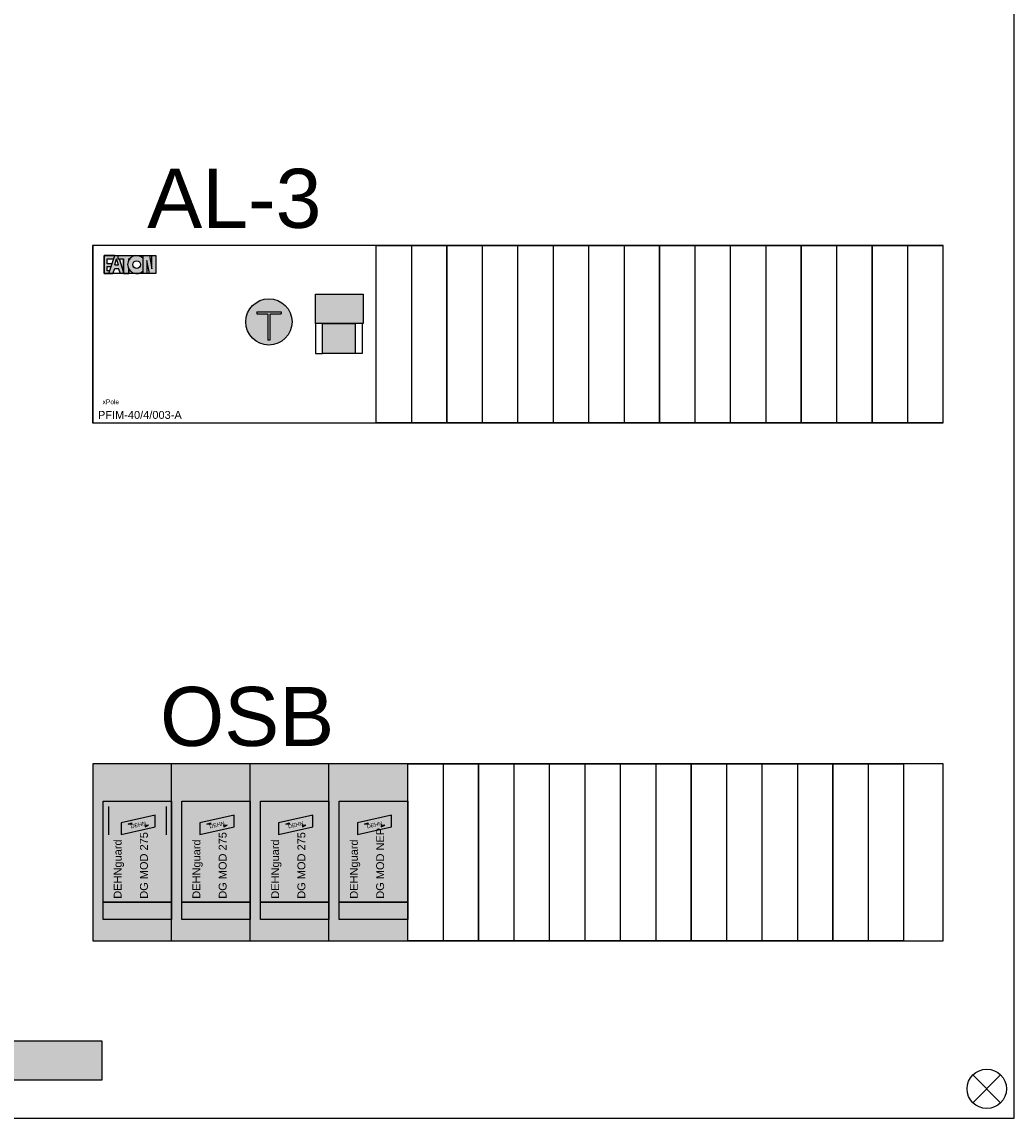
# Model space of a CAD drawing. Header units: millimetres. Extents: x -27612 to 740, y 16825 to 31296.
# Tile 2 of 6: x -25092 to -22572, y 23581 to 26365. Entities that reach past the tile are written whole.
import ezdxf
from ezdxf.enums import TextEntityAlignment as Align

# ---------------------------------------------------------------- set-up
doc = ezdxf.new("R2010")
doc.units = ezdxf.units.MM
doc.header["$LTSCALE"] = 100
doc.layers.add('EL$6----', color=7, linetype='Continuous')
doc.styles.add('Arial', font='arial.ttf')

# ---------------------------------------------------------------- blocks, each defined once
blk = doc.blocks.new('*U12')
blk.add_hatch(color=256).paths.add_polyline_path([(2722.9, -5101.1), (2722.9, -5201.1), (2318, -5201.1), (2318, -5101.1)])
for p, q in [((5040, -5297.4), (5040, 0)), ((0, -5297.4), (5040, -5297.4))]:
    blk.add_line(p, q)
for points in [[(4860, -3081.6), (2700, -3081.6), (2700, -3531.6), (4860, -3531.6)], [(4860, -4397.4), (2700, -4397.4), (2700, -4847.4), (4860, -4847.4)]]:
    blk.add_lwpolyline(points, close=True)
at = {"flags": 128}
blk.add_lwpolyline([(2318, -5101.1), (2722.9, -5101.1), (2722.9, -5201.1), (2318, -5201.1), (2318, -5101.1)], dxfattribs=at)
for points in [[(5005.9, -5187.9), (4935.2, -5258.6)], [(4935.2, -5187.9), (5005.9, -5258.6)]]:
    blk.add_lwpolyline(points)
blk.add_circle((4970.6, -5223.2), 50)
blk = doc.blocks.new('afdekplaat klein')
at = {"color": 0}
for p, q in [((-448.98375, 1125.00005), (448.98375, 1125.00005)), ((-448.98375, -1125.00005), (-448.98375, 1125.00005)), ((448.98375, -1125.00005), (-448.98375, -1125.00005))]:
    blk.add_line(p, q, dxfattribs=at)
for p, q in [((0, 1125.00005), (0, -1125.00005)), ((448.98375, 1125.00005), (448.98375, -1125.00005))]:
    blk.add_line(p, q)
blk = doc.blocks.new('*U28')
at = {"xscale": 0.1999999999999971, "yscale": 0.1999999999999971, "zscale": 0.1999999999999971}
blk.add_blockref('afdekplaat klein', (0, 0), dxfattribs=at)
blk = doc.blocks.new('*U29')
at = {"layer": 'EL$6----', "color": 0, "linetype": 'ByBlock', "lineweight": -2}
for p in [(0, 0), (180, 0), (360, 0), (540, 0), (720, 0), (900, 0), (1080, 0), (1260, 0)]:
    blk.add_blockref('*U28', p, dxfattribs=at)
blk = doc.blocks.new('Eaton 3 fase ALS')
for color, points in [(160, [(56.3, -26), (56.3, -25.3), (29.7, -25.3), (29.7, -71.2), (41.5, -71.2), (43.7, -64.4), (36.8, -64.4), (36.8, -52.8), (47.5, -52.8), (49.6, -46.4), (36.8, -46.4), (36.8, -33.6), (53.8, -33.6)]), (160, [(106, -26.1), (106, -25.3), (64.4, -25.3), (64.4, -33.6), (78.8, -33.6), (78.8, -71.2), (91.6, -71.2), (91.6, -59, -0.247607), (91.6, -37.5), (91.6, -33.6), (94.2, -33.6, -0.156025)]), (160, [(150.7, -58.9), (144.4, -25.3), (128.4, -25.3), (128.4, -71.2), (138, -71.2), (138, -37.6), (144.3, -71.2), (160.3, -71.2), (160.3, -25.3), (150.7, -25.3)]), (0, [(666.5, -274), (584.3, -274), (584.3, -198.2), (666.5, -198.2)])]:
    blk.add_hatch(color=color).paths.add_polyline_path(points)
h = blk.add_hatch(color=256)
h.paths.add_polyline_path([(68.1, -33.6), (64.4, -33.6), (64.4, -25.3), (56.5, -25.3), (41.5, -71.2), (51.1, -71.2), (56.1, -58), (65.7, -58), (70.8, -71.2), (78.8, -71.2), (78.8, -66.3)])
h.paths.add_polyline_path([(65.4, -48.6), (56.5, -48.6), (60.9, -33.6)], flags=16)
h = blk.add_hatch(color=256)
h.paths.add_polyline_path([(128.4, -64.1), (128.4, -32.4, 2.489681)])
h.paths.add_polyline_path([(102.3, -48.3, -1), (121.5, -48.3, -1)], flags=16)
h = blk.add_hatch(color=51)
h.dxf.hatch_style = 1
h.paths.add_polyline_path([(389.2, -193.8, 1), (506.5, -193.8, 1)])
h.paths.add_polyline_path([(478.9, -168.2), (478.9, -173.2), (450.4, -173.2), (450.4, -240.5), (445.4, -240.5), (445.4, -173.2), (416.9, -173.2), (416.9, -168.2)], flags=0)
h.paths.add_polyline_path([(478.9, -168.2), (416.9, -168.2), (416.9, -173.2), (445.4, -173.2), (445.4, -240.5), (450.4, -240.5), (450.4, -173.2), (478.9, -173.2)], flags=16)
h = blk.add_hatch(color=0)
h.dxf.hatch_style = 1
h.paths.add_polyline_path([(565.8, -123.1), (686.8, -123.1), (686.8, -198.2), (565.8, -198.2)])
at = {"color": 0}
blk.add_line((565.8, -197.9), (565.8, -123.1), dxfattribs=at)
blk.add_line((565.8, -197.9), (565.8, -123.1), dxfattribs=at)
blk.add_lwpolyline([(0, 0), (0, -450), (720, -450), (720, 0), (0, 0)], dxfattribs=at)
for points in [[(29.7, -25.3), (29.7, -71.2), (41.5, -71.2)], [(56.3, -26), (56.3, -25.3), (29.7, -25.3)], [(41.5, -71.2), (56.5, -25.3)], [(56.5, -25.3), (65.5, -25.3)], [(64.4, -25.3), (64.4, -33.6), (78.8, -33.6), (78.8, -71.2), (91.6, -71.2), (91.6, -59)], [(64.4, -25.3), (106, -25.3)], [(106, -25.3), (106, -26.1)], [(128.4, -71.2), (128.4, -25.3), (144.4, -25.3)], [(144.3, -71.2), (138, -37.6), (138, -71.2), (128.4, -71.2), (128.4, -25.3)], [(160.3, -25.3), (160.3, -71.2), (144.3, -71.2)], [(144.4, -25.3), (150.7, -58.9), (150.7, -25.3), (160.3, -25.3), (160.3, -71.2)], [(49.6, -46.4), (36.8, -46.4), (36.8, -33.6), (53.8, -33.6)], [(43.7, -64.4), (36.8, -64.4), (36.8, -52.8), (47.5, -52.8)], [(56.5, -48.6), (60.9, -33.6)], [(56.5, -48.6), (65.4, -48.6)], [(65.4, -48.6), (60.9, -33.6)], [(78.8, -66.3), (68.1, -33.6)], [(91.6, -59), (91.6, -71.2), (78.8, -71.2), (78.8, -33.6)], [(91.6, -37.5), (91.6, -33.6)], [(94.2, -33.6), (91.6, -33.6), (91.6, -37.5)], [(41.5, -71.2), (51.1, -71.2), (56.1, -58), (65.7, -58)], [(80.4, -71.2), (70.8, -71.2), (65.7, -58), (65.7, -58)]]:
    blk.add_lwpolyline(points)
blk.add_lwpolyline([(29.7, -25.3), (160.3, -25.3), (160.3, -71.2), (29.7, -71.2)], close=True)
for points in [[(686.8, -198.2), (565.8, -198.2), (565.8, -123.1), (686.8, -123.1)], [(666.5, -274), (584.3, -274), (584.3, -198.2), (666.5, -198.2)], [(666.5, -274), (584.3, -274), (584.3, -198.2), (666.5, -198.2)]]:
    blk.add_lwpolyline(points, close=True, dxfattribs=at)
at = {"flags": 128}
for points in [[(416.9, -168.2), (478.9, -168.2)], [(416.9, -168.2), (416.9, -173.2)], [(416.9, -173.2), (445.4, -173.2)], [(445.4, -173.2), (445.4, -240.5)], [(450.4, -173.2), (450.4, -240.5)], [(450.4, -173.2), (478.9, -173.2)], [(478.9, -168.2), (478.9, -173.2)], [(450.4, -240.5), (445.4, -240.5)]]:
    blk.add_lwpolyline(points, dxfattribs=at)
at = {"color": 7, "flags": 128}
for points in [[(565.8, -198.2), (565.8, -274), (584.3, -274)], [(685, -198.2), (685, -274), (666.5, -274)]]:
    blk.add_lwpolyline(points, dxfattribs=at)
for centre, radius in [((111.9, -48.3), 9.6), ((447.9, -193.8), 58.7)]:
    blk.add_circle(centre, radius)
blk.add_arc((111.9, -48.3), 22.9, 43.7665, 316.2335)
at = {"color": 160, "insert": (25.4, -390.8), "char_height": 12, "attachment_point": 1, "style": 'Arial'}
blk.add_mtext_dynamic_manual_height_columns('xPole', width=43.849, gutter_width=60, heights=[0], dxfattribs=at)
at = {"style": 'Arial'}
for tag, p in [('TYPENUMMER', (13.6, -440)), ('VERMOGEN', (179.3, -440))]:
    blk.add_attdef(tag, p, '', height=20, dxfattribs=at)
blk = doc.blocks.new('OSB2')
h = blk.add_hatch(color=20)
h.dxf.hatch_style = 1
h.paths.add_polyline_path([(200, 450), (0, 450), (0, 0), (200, 0)])
h.paths.add_polyline_path([(200, 354.5), (200, 54.5), (26.1, 54.5), (26.1, 354.5)], flags=17)
h = blk.add_hatch(color=20)
h.dxf.hatch_style = 1
h.paths.add_polyline_path([(400, 450), (200, 450), (200, 0), (400, 0)])
h.paths.add_polyline_path([(400, 354.5), (400, 54.5), (226.1, 54.5), (226.1, 354.5)], flags=17)
h = blk.add_hatch(color=20)
h.dxf.hatch_style = 1
h.paths.add_polyline_path([(600, 450), (400, 450), (400, 0), (600, 0)])
h.paths.add_polyline_path([(600, 354.5), (600, 54.5), (426.1, 54.5), (426.1, 354.5)], flags=17)
h = blk.add_hatch(color=20)
h.dxf.hatch_style = 1
h.paths.add_polyline_path([(800, 450), (600, 450), (600, 0), (800, 0)])
h.paths.add_polyline_path([(800, 354.5), (800, 54.5), (626.1, 54.5), (626.1, 354.5)], flags=17)
h = blk.add_hatch(color=7)
h.dxf.hatch_style = 1
h.paths.add_polyline_path([(26.1, 354.5), (200, 354.5), (200, 98.3), (26.1, 98.3)])
h.paths.add_polyline_path([(226.1, 354.5), (400, 354.5), (400, 98.3), (226.1, 98.3)])
h.paths.add_polyline_path([(426.1, 354.5), (600, 354.5), (600, 98.3), (426.1, 98.3)])
h.paths.add_polyline_path([(626.1, 354.5), (800, 354.5), (800, 98.3), (626.1, 98.3)])
h = blk.add_hatch(color=20)
h.dxf.hatch_style = 1
h.paths.add_polyline_path([(72.1, 269.9), (158.9, 289.6), (158.9, 319.6), (72.1, 299.9)])
h = blk.add_hatch(color=20)
h.dxf.hatch_style = 1
h.paths.add_polyline_path([(272.1, 269.9), (358.9, 289.6), (358.9, 319.6), (272.1, 299.9)])
h = blk.add_hatch(color=20)
h.dxf.hatch_style = 1
h.paths.add_polyline_path([(472.1, 269.9), (558.9, 289.6), (558.9, 319.6), (472.1, 299.9)])
h = blk.add_hatch(color=20)
h.dxf.hatch_style = 1
h.paths.add_polyline_path([(672.1, 269.9), (758.9, 289.6), (758.9, 319.6), (672.1, 299.9)])
h = blk.add_hatch(color=256)
h.dxf.hatch_style = 1
h.paths.add_polyline_path([(99.4, 296.5), (90.1, 296.1), (98.7, 299.7)])
h.paths.add_polyline_path([(132.9, 289.8), (141.5, 293.5), (132.2, 293)])
h = blk.add_hatch(color=255)
h.dxf.hatch_style = 1
h.paths.add_polyline_path([(132.9, 289.8), (141.5, 293.5), (132.2, 293)])
h.paths.add_polyline_path([(99.4, 296.5), (90.1, 296.1), (98.7, 299.7)])
h = blk.add_hatch(color=256)
h.dxf.hatch_style = 1
h.paths.add_polyline_path([(299.4, 296.5), (290.1, 296.1), (298.7, 299.7)])
h.paths.add_polyline_path([(332.9, 289.8), (341.5, 293.5), (332.2, 293)])
h = blk.add_hatch(color=255)
h.dxf.hatch_style = 1
h.paths.add_polyline_path([(332.9, 289.8), (341.5, 293.5), (332.2, 293)])
h.paths.add_polyline_path([(299.4, 296.5), (290.1, 296.1), (298.7, 299.7)])
h = blk.add_hatch(color=256)
h.dxf.hatch_style = 1
h.paths.add_polyline_path([(499.4, 296.5), (490.1, 296.1), (498.7, 299.7)])
h.paths.add_polyline_path([(532.9, 289.8), (541.5, 293.5), (532.2, 293)])
h = blk.add_hatch(color=255)
h.dxf.hatch_style = 1
h.paths.add_polyline_path([(532.9, 289.8), (541.5, 293.5), (532.2, 293)])
h.paths.add_polyline_path([(499.4, 296.5), (490.1, 296.1), (498.7, 299.7)])
h = blk.add_hatch(color=256)
h.dxf.hatch_style = 1
h.paths.add_polyline_path([(699.4, 296.5), (690.1, 296.1), (698.7, 299.7)])
h.paths.add_polyline_path([(732.9, 289.8), (741.5, 293.5), (732.2, 293)])
h = blk.add_hatch(color=255)
h.dxf.hatch_style = 1
h.paths.add_polyline_path([(732.9, 289.8), (741.5, 293.5), (732.2, 293)])
h.paths.add_polyline_path([(699.4, 296.5), (690.1, 296.1), (698.7, 299.7)])
at = {"true_color": 0x139b48}
h = blk.add_hatch(color=114, dxfattribs=at)
h.dxf.hatch_style = 1
h.paths.add_polyline_path([(26.1, 98.3), (200, 98.3), (200, 54.5), (26.1, 54.5)])
h = blk.add_hatch(color=114, dxfattribs=at)
h.dxf.hatch_style = 1
h.paths.add_polyline_path([(226.1, 98.3), (400, 98.3), (400, 54.5), (226.1, 54.5)])
h = blk.add_hatch(color=114, dxfattribs=at)
h.dxf.hatch_style = 1
h.paths.add_polyline_path([(426.1, 98.3), (600, 98.3), (600, 54.5), (426.1, 54.5)])
h = blk.add_hatch(color=114, dxfattribs=at)
h.dxf.hatch_style = 1
h.paths.add_polyline_path([(626.1, 98.3), (800, 98.3), (800, 54.5), (626.1, 54.5)])
for points in [[(800, 0), (800, 450), (0, 450), (0, 0)], [(26.1, 98.3), (200, 98.3), (200, 54.5), (26.1, 54.5)], [(226.1, 98.3), (400, 98.3), (400, 54.5), (226.1, 54.5)], [(426.1, 98.3), (600, 98.3), (600, 54.5), (426.1, 54.5)], [(626.1, 98.3), (800, 98.3), (800, 54.5), (626.1, 54.5)]]:
    blk.add_lwpolyline(points, close=True)
for points in [[(200, 0), (200, 450)], [(400, 0), (400, 450)], [(600, 0), (600, 450)]]:
    blk.add_lwpolyline(points)
at = {"color": 255}
for points in [[(26.1, 354.5), (200, 354.5), (200, 98.3), (26.1, 98.3)], [(226.1, 354.5), (400, 354.5), (400, 98.3), (226.1, 98.3)], [(426.1, 354.5), (600, 354.5), (600, 98.3), (426.1, 98.3)], [(626.1, 354.5), (800, 354.5), (800, 98.3), (626.1, 98.3)]]:
    blk.add_lwpolyline(points, close=True, dxfattribs=at)
at = {"flags": 128}
for points in [[(39.8, 340.9), (39.8, 269.4)], [(186.3, 340.9), (186.3, 269.4)]]:
    blk.add_lwpolyline(points, dxfattribs=at)
for points in [[(72.1, 269.9), (158.9, 289.6), (158.9, 319.6), (72.1, 299.9)], [(272.1, 269.9), (358.9, 289.6), (358.9, 319.6), (272.1, 299.9)], [(472.1, 269.9), (558.9, 289.6), (558.9, 319.6), (472.1, 299.9)], [(672.1, 269.9), (758.9, 289.6), (758.9, 319.6), (672.1, 299.9)], [(99.4, 296.5), (90.1, 296.1), (98.7, 299.7)], [(132.9, 289.8), (141.5, 293.5), (132.2, 293)], [(299.4, 296.5), (290.1, 296.1), (298.7, 299.7)], [(332.9, 289.8), (341.5, 293.5), (332.2, 293)], [(499.4, 296.5), (490.1, 296.1), (498.7, 299.7)], [(532.9, 289.8), (541.5, 293.5), (532.2, 293)], [(699.4, 296.5), (690.1, 296.1), (698.7, 299.7)], [(732.9, 289.8), (741.5, 293.5), (732.2, 293)]]:
    blk.add_lwpolyline(points, close=True, dxfattribs=at)
at = {"color": 7, "char_height": 10, "attachment_point": 5, "rotation": 12.7681, "style": 'Arial'}
for insert in [(115.5, 294.8), (315.5, 294.8), (515.5, 294.8), (715.5, 294.8)]:
    blk.add_mtext_dynamic_manual_height_columns('DEHN', width=88.37, gutter_width=6, heights=[0], dxfattribs=dict(at, insert=insert))
at = {"color": 250, "char_height": 20, "attachment_point": 1, "rotation": 90, "style": 'Arial'}
for s, insert in [('DEHNguard\\P\\PDG MOD 275', (53.2, 107)), ('DEHNguard\\P\\PDG MOD 275', (253.2, 107)), ('DEHNguard\\P\\PDG MOD 275', (453.2, 107)), ('DEHNguard\\P\\PDG MOD NEP', (653.2, 107))]:
    blk.add_mtext_dynamic_manual_height_columns(s, width=410.711, gutter_width=6, heights=[0], dxfattribs=dict(at, insert=insert))
blk = doc.blocks.new('*U20')
at = {"xscale": 0.1999999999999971, "yscale": 0.1999999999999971, "zscale": 0.1999999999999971}
blk.add_blockref('afdekplaat klein', (0, 0), dxfattribs=at)
blk = doc.blocks.new('*U21')
at = {"layer": 'EL$6----', "color": 0, "linetype": 'ByBlock', "lineweight": -2}
for p in [(0, 0), (180, 0), (360, 0), (540, 0), (720, 0), (900, 0), (1080, 0)]:
    blk.add_blockref('*U20', p, dxfattribs=at)

msp = doc.modelspace()

# ---------------------------------------------------------------- block references
at = {"layer": 'EL$6----'}
for name, p in [('*U12', (-27611.9, 28878.1)), ('*U29', (-24102.5, 25571.5)), ('OSB2', (-24911.9, 24030.7)), ('*U21', (-24022.1, 24255.7))]:
    msp.add_blockref(name, p, dxfattribs=at)
msp.add_blockref('Eaton 3 fase ALS', (-24912.3, 25796.5), dxfattribs=at).add_auto_attribs({'TYPENUMMER': 'PFIM-40/4/003-A'})

# ---------------------------------------------------------------- texts
at = {"layer": 'EL$6----', "color": 0, "style": 'Arial'}
for s, p in [('AL-3', (-24552.3, 25796.5)), ('OSB', (-24519.8, 24480.7))]:
    msp.add_text(s, height=150, dxfattribs=at).set_placement(p, align=Align.BOTTOM_CENTER)

doc.saveas('drawing.dxf')
